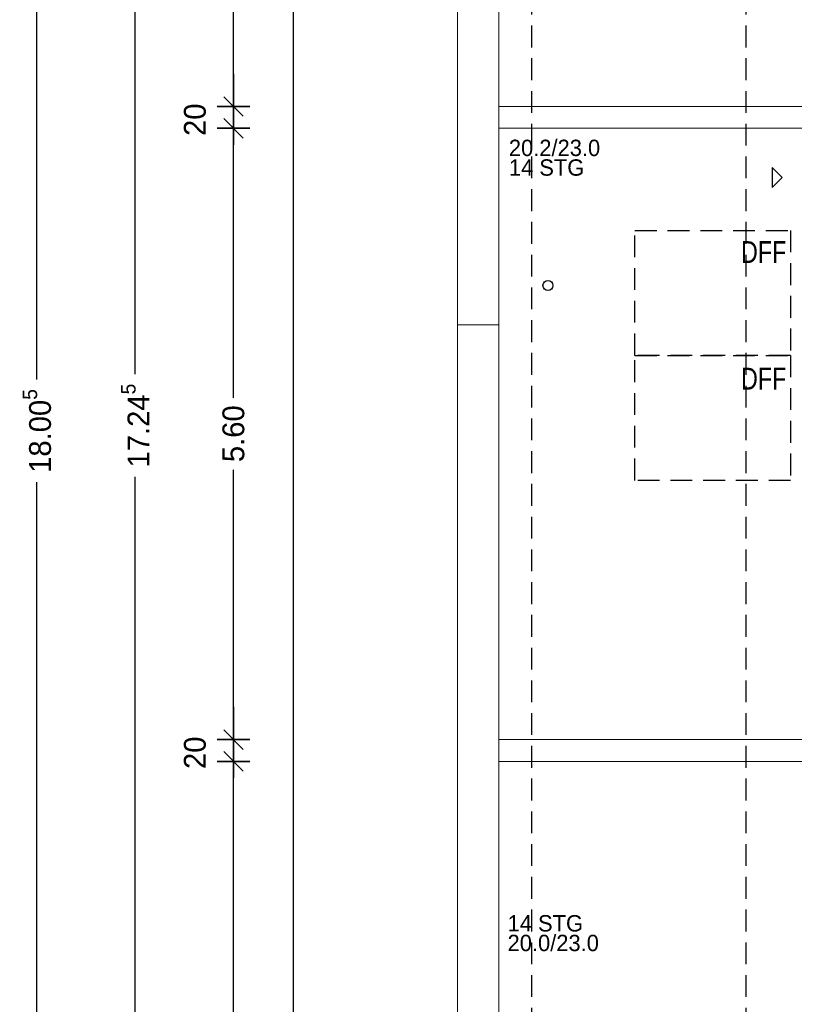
# Model space of a CAD drawing. Header units: metres. Extents: x 154.8 to 176.9, y 22.9 to 52.7.
# Tile 2 of 6: x 154.8 to 161.9, y 32.3 to 41.3. Entities that reach past the tile are written whole.
import ezdxf

# ---------------------------------------------------------------- set-up
doc = ezdxf.new("R2010")
doc.units = ezdxf.units.M
doc.header["$XCLIPFRAME"] = 2
doc.header["$PDMODE"] = 65
doc.linetypes.add('AUSGEZOGEN', pattern=[0])
doc.linetypes.add('VERDECKT2_S2', pattern=[0.27, 0.2, -0.07])
for name, color, linetype, lineweight in [('Allgemein01', 7, 'AUSGEZOGEN', 13), ('Allgemein03', 7, 'AUSGEZOGEN', 25), ('Pfosten_ Stützen', 7, 'AUSGEZOGEN', 13), ('Standard', 7, 'AUSGEZOGEN', 25), ('Treppe', 7, 'AUSGEZOGEN', 13), ('Wand Holz nicht tragend', 7, 'AUSGEZOGEN', 13), ('Wand Holz tragend', 7, 'AUSGEZOGEN', 13)]:
    doc.layers.add(name, color=color, linetype=linetype, lineweight=lineweight)
doc.styles.add('Posterama Text Light', font='txt')
doc.dimstyles.new('DIMSTYLE_11', dxfattribs={"dimtxt": 0.2, "dimasz": 0.3, "dimexe": 0, "dimexo": 0, "dimgap": 0.1, "dimtad": 0, "dimdec": 3, "dimrnd": 0.005, "dimzin": 0, "dimdsep": 46, "dimtxsty": 'Posterama Text Light', "dimblk1": 'ALL_ML_STRICH', "dimblk2": 'ALL_ML_STRICH', "dimsah": 1, "dimcen": 0, "dimclrd": 7, "dimclre": 7, "dimclrt": 7, "dimadec": 0, "dimazin": 0, "dimtfac": 1, "dimtdec": 0, "dimtix": 1, "dimtmove": 2, "dimatfit": 3, "dimfxl": 0, "dimtzin": 0, "dimlwd": 0, "dimlwe": 25, "dimarcsym": 0})
doc.dimstyles.new('DIMSTYLE_4', dxfattribs={"dimtxt": 0.2, "dimasz": 0.3, "dimexe": 0, "dimexo": 1e-06, "dimgap": 0.1, "dimtad": 2, "dimdec": 1, "dimlfac": 100, "dimrnd": 0.5, "dimzin": 0, "dimdsep": 46, "dimtxsty": 'Posterama Text Light', "dimblk1": 'ALL_ML_STRICH', "dimblk2": 'ALL_ML_STRICH', "dimsah": 1, "dimcen": 0, "dimse1": 1, "dimse2": 1, "dimclrd": 7, "dimclre": 7, "dimclrt": 7, "dimadec": 0, "dimazin": 0, "dimtfac": 1, "dimtdec": 0, "dimtix": 1, "dimtmove": 2, "dimatfit": 3, "dimfxl": 0, "dimtvp": 1.2, "dimtzin": 0, "dimlwd": 0, "dimlwe": 25, "dimarcsym": 0})
doc.dimstyles.new('DIMSTYLE_6', dxfattribs={"dimtxt": 0.2, "dimasz": 0.3, "dimexe": 0, "dimexo": 1e-06, "dimgap": 0.1, "dimtad": 0, "dimrnd": 0.005, "dimzin": 0, "dimdsep": 46, "dimtxsty": 'Posterama Text Light', "dimblk1": 'ALL_ML_STRICH', "dimblk2": 'ALL_ML_STRICH', "dimsah": 1, "dimcen": 0, "dimse1": 1, "dimse2": 1, "dimclrd": 7, "dimclre": 7, "dimclrt": 7, "dimadec": 0, "dimazin": 0, "dimtfac": 1, "dimtdec": 0, "dimtix": 1, "dimtmove": 2, "dimatfit": 3, "dimfxl": 0, "dimtzin": 0, "dimlwd": 0, "dimlwe": 25, "dimarcsym": 0})
doc.dimstyles.new('DIMSTYLE_7', dxfattribs={"dimtxt": 0.2, "dimasz": 0.3, "dimexe": 0, "dimexo": 1e-06, "dimgap": 0.1, "dimtad": 0, "dimdec": 3, "dimrnd": 0.005, "dimzin": 0, "dimdsep": 46, "dimtxsty": 'Posterama Text Light', "dimblk1": 'ALL_ML_STRICH', "dimblk2": 'ALL_ML_STRICH', "dimsah": 1, "dimcen": 0, "dimse1": 1, "dimse2": 1, "dimclrd": 7, "dimclre": 7, "dimclrt": 7, "dimadec": 0, "dimazin": 0, "dimtfac": 1, "dimtdec": 0, "dimtix": 1, "dimtmove": 2, "dimatfit": 3, "dimfxl": 0, "dimtzin": 0, "dimlwd": 0, "dimlwe": 25, "dimarcsym": 0})
picture_1 = doc.add_image_def('image1.jpg', size_in_pixel=(256, 256))

# ---------------------------------------------------------------- blocks, each defined once
blk = doc.blocks.new('ALL_ML_STRICH')
at = {"color": 0, "linetype": 'ByBlock', "lineweight": -2}
for p, q in [((0, -0.5), (0, 0.5)), ((-1, 0), (0.5, 0)), ((-0.3, -0.3), (0.3, 0.3))]:
    blk.add_line(p, q, dxfattribs=at)
blk = doc.blocks.new('*D23')
at = {"layer": 'DEFPOINTS', "color": 7, "linetype": 'AUSGEZOGEN', "lineweight": 25}
for p in [(159.1778, 34.4848), (156.7473, 28.8619), (159.1778, 28.8619)]:
    blk.add_point(p, dxfattribs=at)
at = {"layer": 'Standard', "color": 7, "linetype": 'AUSGEZOGEN', "lineweight": -2}
for p, q in [((156.7473, 32.1159), (156.7473, 34.4848)), ((156.7473, 28.8619), (156.7473, 31.3159))]:
    blk.add_line(p, q, dxfattribs=at)
at = {"layer": 'Standard', "color": 7, "linetype": 'AUSGEZOGEN', "lineweight": 25, "xscale": 0.3, "yscale": 0.3, "zscale": 0.3}
for p, rotation in [((156.7473, 34.4848), 90), ((156.7473, 28.8619), 270)]:
    blk.add_blockref('ALL_ML_STRICH', p, dxfattribs=dict(at, rotation=rotation))
at = {"layer": 'Standard', "color": 7, "linetype": 'AUSGEZOGEN', "lineweight": 25, "insert": (156.7473, 31.7159), "char_height": 0.2, "width": 1, "attachment_point": 5, "rotation": 90, "style": 'Posterama Text Light'}
blk.add_mtext('\\A1;{\\A1;{5.62\\H0.132000;\\S5^ ;}}', dxfattribs=at)
blk = doc.blocks.new('*D24')
at = {"layer": 'DEFPOINTS', "color": 7, "linetype": 'AUSGEZOGEN', "lineweight": 25}
for p in [(159.1778, 34.6848), (156.7473, 34.4848), (159.1778, 34.4848)]:
    blk.add_point(p, dxfattribs=at)
at = {"layer": 'Standard', "color": 7, "linetype": 'AUSGEZOGEN', "lineweight": -2}
blk.add_line((156.7473, 34.4848), (156.7473, 34.6848), dxfattribs=at)
at = {"layer": 'Standard', "color": 7, "linetype": 'AUSGEZOGEN', "lineweight": 25, "xscale": 0.3, "yscale": 0.3, "zscale": 0.3}
for p, rotation in [((156.7473, 34.6848), 90), ((156.7473, 34.4848), 270)]:
    blk.add_blockref('ALL_ML_STRICH', p, dxfattribs=dict(at, rotation=rotation))
at = {"layer": 'Standard', "color": 7, "linetype": 'AUSGEZOGEN', "lineweight": 25, "insert": (156.3945, 34.5637), "char_height": 0.2, "width": 0.8, "attachment_point": 5, "rotation": 90, "style": 'Posterama Text Light'}
blk.add_mtext('\\A1;{\\A1;{20\\H0.132000;\\S^ ;}}', dxfattribs=at)
blk = doc.blocks.new('*D25')
at = {"layer": 'DEFPOINTS', "color": 7, "linetype": 'AUSGEZOGEN', "lineweight": 25}
for p in [(159.1778, 40.2848), (156.7473, 34.6848), (159.1778, 34.6848)]:
    blk.add_point(p, dxfattribs=at)
at = {"layer": 'Standard', "color": 7, "linetype": 'AUSGEZOGEN', "lineweight": -2}
for p, q in [((156.7473, 37.8169), (156.7473, 40.2848)), ((156.7473, 34.6848), (156.7473, 37.1569))]:
    blk.add_line(p, q, dxfattribs=at)
at = {"layer": 'Standard', "color": 7, "linetype": 'AUSGEZOGEN', "lineweight": 25, "xscale": 0.3, "yscale": 0.3, "zscale": 0.3}
for p, rotation in [((156.7473, 40.2848), 90), ((156.7473, 34.6848), 270)]:
    blk.add_blockref('ALL_ML_STRICH', p, dxfattribs=dict(at, rotation=rotation))
at = {"layer": 'Standard', "color": 7, "linetype": 'AUSGEZOGEN', "lineweight": 25, "insert": (156.7473, 37.4869), "char_height": 0.2, "width": 0.8, "attachment_point": 5, "rotation": 90, "style": 'Posterama Text Light'}
blk.add_mtext('\\A1;{\\A1;{5.60\\H0.132000;\\S^ ;}}', dxfattribs=at)
blk = doc.blocks.new('*D26')
at = {"layer": 'DEFPOINTS', "color": 7, "linetype": 'AUSGEZOGEN', "lineweight": 25}
for p in [(159.1778, 40.4848), (156.7473, 40.2848), (159.1778, 40.2848)]:
    blk.add_point(p, dxfattribs=at)
at = {"layer": 'Standard', "color": 7, "linetype": 'AUSGEZOGEN', "lineweight": -2}
blk.add_line((156.7473, 40.2848), (156.7473, 40.4848), dxfattribs=at)
at = {"layer": 'Standard', "color": 7, "linetype": 'AUSGEZOGEN', "lineweight": 25, "xscale": 0.3, "yscale": 0.3, "zscale": 0.3}
for p, rotation in [((156.7473, 40.4848), 90), ((156.7473, 40.2848), 270)]:
    blk.add_blockref('ALL_ML_STRICH', p, dxfattribs=dict(at, rotation=rotation))
at = {"layer": 'Standard', "color": 7, "linetype": 'AUSGEZOGEN', "lineweight": 25, "insert": (156.3945, 40.3637), "char_height": 0.2, "width": 0.8, "attachment_point": 5, "rotation": 90, "style": 'Posterama Text Light'}
blk.add_mtext('\\A1;{\\A1;{20\\H0.132000;\\S^ ;}}', dxfattribs=at)
blk = doc.blocks.new('*D27')
at = {"layer": 'DEFPOINTS', "color": 7, "linetype": 'AUSGEZOGEN', "lineweight": 25}
for p in [(159.1778, 46.1048), (156.7473, 40.4848), (159.1778, 40.4848)]:
    blk.add_point(p, dxfattribs=at)
at = {"layer": 'Standard', "color": 7, "linetype": 'AUSGEZOGEN', "lineweight": -2}
for p, q in [((156.7473, 43.6455), (156.7473, 46.1048)), ((156.7473, 40.4848), (156.7473, 42.9855))]:
    blk.add_line(p, q, dxfattribs=at)
at = {"layer": 'Standard', "color": 7, "linetype": 'AUSGEZOGEN', "lineweight": 25, "xscale": 0.3, "yscale": 0.3, "zscale": 0.3}
for p, rotation in [((156.7473, 46.1048), 90), ((156.7473, 40.4848), 270)]:
    blk.add_blockref('ALL_ML_STRICH', p, dxfattribs=dict(at, rotation=rotation))
at = {"layer": 'Standard', "color": 7, "linetype": 'AUSGEZOGEN', "lineweight": 25, "insert": (156.7473, 43.3155), "char_height": 0.2, "width": 0.8, "attachment_point": 5, "rotation": 90, "style": 'Posterama Text Light'}
blk.add_mtext('\\A1;{\\A1;{5.62\\H0.132000;\\S^ ;}}', dxfattribs=at)
blk = doc.blocks.new('*D29')
at = {"layer": 'DEFPOINTS', "color": 7, "linetype": 'AUSGEZOGEN', "lineweight": 25}
for p in [(158.7978, 46.4848), (154.9473, 28.4819), (158.7978, 28.4819)]:
    blk.add_point(p, dxfattribs=at)
at = {"layer": 'Standard', "color": 7, "linetype": 'AUSGEZOGEN', "lineweight": -2}
for p, q in [((154.9473, 37.9821), (154.9473, 46.4848)), ((154.9473, 28.4819), (154.9473, 37.0421))]:
    blk.add_line(p, q, dxfattribs=at)
at = {"layer": 'Standard', "color": 7, "linetype": 'AUSGEZOGEN', "lineweight": 25, "xscale": 0.3, "yscale": 0.3, "zscale": 0.3}
for p, rotation in [((154.9473, 46.4848), 90), ((154.9473, 28.4819), 270)]:
    blk.add_blockref('ALL_ML_STRICH', p, dxfattribs=dict(at, rotation=rotation))
at = {"layer": 'Standard', "color": 7, "linetype": 'AUSGEZOGEN', "lineweight": 25, "insert": (154.9473, 37.5121), "char_height": 0.2, "width": 1.2, "attachment_point": 5, "rotation": 90, "style": 'Posterama Text Light'}
blk.add_mtext('\\A1;{\\A1;{18.00\\H0.132000;\\S5^ ;}}', dxfattribs=at)
blk = doc.blocks.new('*D50')
at = {"layer": 'DEFPOINTS', "color": 7, "linetype": 'AUSGEZOGEN', "lineweight": 25}
for p in [(158.7978, 46.1048), (155.8473, 28.8619), (159.1778, 28.8619)]:
    blk.add_point(p, dxfattribs=at)
at = {"layer": 'Standard', "color": 7, "linetype": 'AUSGEZOGEN', "lineweight": -2}
for p, q in [((155.8473, 46.1048), (155.8473, 46.1048)), ((155.8473, 38.0315), (155.8473, 46.1048)), ((155.8473, 28.8619), (155.8473, 37.0915)), ((155.8473, 28.8619), (155.8473, 28.8619))]:
    blk.add_line(p, q, dxfattribs=at)
at = {"layer": 'Standard', "color": 7, "linetype": 'AUSGEZOGEN', "lineweight": 25, "xscale": 0.3, "yscale": 0.3, "zscale": 0.3}
for p, rotation in [((155.8473, 46.1048), 90), ((155.8473, 28.8619), 270)]:
    blk.add_blockref('ALL_ML_STRICH', p, dxfattribs=dict(at, rotation=rotation))
at = {"layer": 'Standard', "color": 7, "linetype": 'AUSGEZOGEN', "lineweight": 25, "insert": (155.8473, 37.5615), "char_height": 0.2, "width": 1.2, "attachment_point": 5, "rotation": 90, "style": 'Posterama Text Light'}
blk.add_mtext('\\A1;{\\A1;{17.24\\H0.132000;\\S5^ ;}}', dxfattribs=at)

msp = doc.modelspace()

# ---------------------------------------------------------------- linework, layer by layer
at = {"layer": 'Allgemein01', "color": 7, "linetype": 'VERDECKT2_S2', "lineweight": 25}
for p, q in [((159.477, 49.0267), (159.477, 26.6948)), ((161.4396, 49.0267), (161.4396, 26.6948))]:
    msp.add_line(p, q, dxfattribs=at)
at = {"layer": 'Allgemein03', "color": 7, "linetype": 'AUSGEZOGEN', "lineweight": 25}
msp.add_line((157.2978, 26.9819), (157.2978, 47.9848), dxfattribs=at)
at = {"layer": 'Allgemein03', "color": 7, "linetype": 'VERDECKT2_S2', "lineweight": 25}
for points in [[(160.4241, 39.3494), (161.8497, 39.3494), (161.8497, 38.2044), (160.4241, 38.2044), (160.4241, 39.3494)], [(160.4241, 38.2044), (161.8497, 38.2044), (161.8497, 37.0594), (160.4241, 37.0594), (160.4241, 38.2044)]]:
    msp.add_lwpolyline(points, close=True, dxfattribs=at)
at = {"layer": 'Treppe', "color": 7, "linetype": 'AUSGEZOGEN', "lineweight": 25}
msp.add_lwpolyline([(161.7728, 39.8348), (161.6808, 39.9268), (161.6808, 39.7428), (161.7728, 39.8348)], close=True, dxfattribs=at)
msp.add_circle((159.6278, 38.8448), 0.046, dxfattribs=at)

# ---------------------------------------------------------------- texts
at = {"layer": 'Pfosten_ Stützen', "color": 7, "linetype": 'AUSGEZOGEN', "lineweight": 25, "char_height": 0.2, "width": 0.485333, "attachment_point": 8, "style": 'Posterama Text Light'}
for insert in [(161.6035, 39.0515), (161.6035, 37.8915)]:
    msp.add_mtext('\\A1;{\\fPosterama Text Light|i0|b0;\\H0.200000;\\W0.800000;\\C7;DFF}\\P', dxfattribs=dict(at, insert=insert))
at = {"layer": 'Wand Holz tragend', "color": 7, "linetype": 'AUSGEZOGEN', "lineweight": 25, "char_height": 0.15, "attachment_point": 1, "style": 'Posterama Text Light'}
for s, insert, width in [('\\A1;{\\fPosterama Text Light|i0|b0;\\H0.150000;\\W1.000000;\\C7;20.2/23.0}\\P', (159.2696, 40.1808), 0.97), ('\\A1;{\\fPosterama Text Light|i0|b0;\\H0.150000;\\W1.000000;\\C7;14 STG}\\P', (159.2696, 40.0008), 0.7125), ('\\A1;{\\fPosterama Text Light|i0|b0;\\H0.150000;\\W1.000000;\\C7;14 STG}\\P', (159.2578, 33.0763), 0.7125), ('\\A1;{\\fPosterama Text Light|i0|b0;\\H0.150000;\\W1.000000;\\C7;20.0/23.0}\\P', (159.2578, 32.8963), 1.0025)]:
    msp.add_mtext(s, dxfattribs=dict(at, insert=insert, width=width))

# ---------------------------------------------------------------- dimensions: what is measured, and where the dimension line sits
at = {"layer": 'Standard', "color": 7, "linetype": 'AUSGEZOGEN', "lineweight": 25}
for base, p1, p2, dimstyle, picture, middle in [((154.9473, 46.4848), (158.7978, 28.4819), (158.7978, 46.4848), 'DIMSTYLE_7', '*D29', (154.9473, 37.5121)), ((155.8473, 46.1048), (155.8473, 28.8619), (155.8473, 46.1048), 'DIMSTYLE_11', '*D50', (155.8473, 37.5615)), ((156.7473, 46.1048), (159.1778, 40.4848), (159.1778, 46.1048), 'DIMSTYLE_6', '*D27', (156.7473, 43.3155)), ((156.7473, 40.4848), (159.1778, 40.2848), (159.1778, 40.4848), 'DIMSTYLE_4', '*D26', (156.3945, 40.3637)), ((156.7473, 40.2848), (159.1778, 34.6848), (159.1778, 40.2848), 'DIMSTYLE_6', '*D25', (156.7473, 37.4869)), ((156.7473, 34.6848), (159.1778, 34.4848), (159.1778, 34.6848), 'DIMSTYLE_4', '*D24', (156.3945, 34.5637)), ((156.7473, 34.4848), (159.1778, 28.8619), (159.1778, 34.4848), 'DIMSTYLE_7', '*D23', (156.7473, 31.7159))]:
    dim = msp.add_linear_dim(base=base, p1=p1, p2=p2, angle=90, dimstyle=dimstyle, override={"dimpost": '<>', "dimclrd": 7, "dimclre": 7, "dimclrt": 7, "dimlwd": 0, "dimlwe": 25}, dxfattribs=at)
    dim.commit()
    dim.dimension.update_dxf_attribs({"geometry": picture, "text_midpoint": middle, "dimtype": 160})

# ---------------------------------------------------------------- pictures from other files: only their frames are drawn
at = {"layer": 'Wand Holz nicht tragend', "lineweight": 18}
image = msp.add_image(picture_1, insert=(163.5978, 40.4848), size_in_units=(2.56, 2.56), rotation=-180, dxfattribs=at)
image.set_boundary_path([(-0.5, 255.5), (441.5, 255.5), (441.5, 235.5), (-0.5, 235.5), (-0.5, 255.5)])
image.dxf.flags = 15
image = msp.add_image(picture_1, insert=(159.1778, 34.4848), size_in_units=(2.56, 2.56), dxfattribs=at)
image.set_boundary_path([(-0.5, 255.5), (461.5, 255.5), (461.5, 235.5), (-0.5, 235.5), (-0.5, 255.5)])
image.dxf.flags = 15
at = {"layer": 'Wand Holz tragend', "lineweight": 18}
image = msp.add_image(picture_1, insert=(158.7978, 46.1048), size_in_units=(2.56, 2.56), rotation=-90, dxfattribs=at)
image.set_boundary_path([(-0.5, 255.5), (761.5, 255.5), (761.5, 217.5), (-0.5, 217.5), (-0.5, 255.5)])
image.dxf.flags = 15
image = msp.add_image(picture_1, insert=(158.7978, 38.4848), size_in_units=(2.56, 2.56), rotation=-90, dxfattribs=at)
image.set_boundary_path([(-0.5, 255.5), (999.786, 255.5), (999.786, 217.5), (-0.5, 217.5), (-0.5, 255.5)])
image.dxf.flags = 15

doc.saveas('drawing.dxf')
